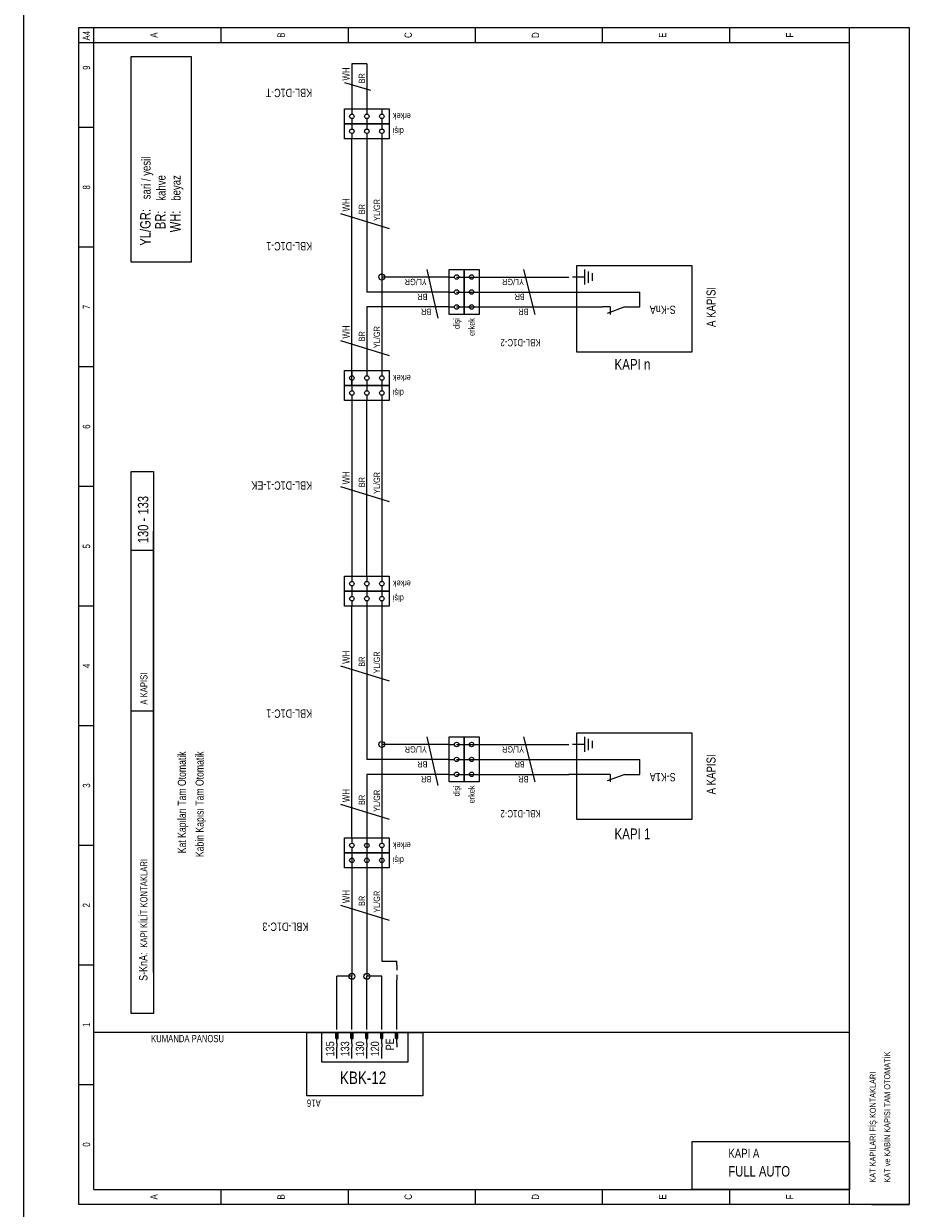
# Model space of a CAD drawing. Header units: centimetres. Extents: x 0 to 13360, y -30 to 2970.
# Tile 22 of 27: x 11245 to 11956, y 1019 to 1971. Entities that reach past the tile are written whole.
import ezdxf
from ezdxf.enums import TextEntityAlignment as Align

# ---------------------------------------------------------------- set-up
doc = ezdxf.new("R2010")
doc.units = ezdxf.units.CM
for name, color, linetype in [('ASN-CERCEVE', 7, 'Continuous'), ('ASN-ELEKTRIK', 3, 'Continuous'), ('ASN-ELEKTRIK-YAZI', 4, 'Continuous')]:
    doc.layers.add(name, color=color, linetype=linetype)

msp = doc.modelspace()

# ---------------------------------------------------------------- linework, layer by layer
at = {"layer": 'ASN-CERCEVE'}
msp.add_line((11244.9, 0), (11244.9, 2970), dxfattribs=at)
at = {"layer": 'ASN-ELEKTRIK'}
for p, q in [((11289.15, 1022.32), (11289.15, 1968.08)), ((11289.15, 1968.08), (11956.31, 1968.08)), ((11301.17, 1034.34), (11301.17, 1968.08)), ((11403.35, 1968.08), (11403.35, 1956.05)), ((11505.52, 1968.08), (11505.52, 1956.05)), ((11607.7, 1968.08), (11607.7, 1956.05)), ((11709.88, 1956.05), (11709.88, 1968.08)), ((11812.06, 1956.05), (11812.06, 1968.08)), ((11908.23, 1022.32), (11908.23, 1968.08)), ((11956.31, 1968.08), (11956.31, 1022.32)), ((11289.15, 1956.05), (11908.23, 1956.05)), ((11331.22, 1779.64), (11331.22, 1944.93)), ((11331.22, 1944.93), (11379.3, 1944.93)), ((11379.3, 1944.93), (11379.3, 1779.64)), ((11520.55, 1938.92), (11508.53, 1938.92)), ((11508.53, 1938.92), (11508.53, 1902.86)), ((11520.55, 1938.92), (11520.55, 1902.86)), ((11502.52, 1923.89), (11523.56, 1917.88)), ((11502.52, 1890.84), (11502.52, 1902.86)), ((11502.52, 1902.86), (11538.58, 1902.86)), ((11508.53, 1902.86), (11508.53, 1898.65)), ((11508.53, 1895.04), (11508.53, 1890.84)), ((11520.55, 1902.86), (11520.55, 1898.65)), ((11520.55, 1895.04), (11520.55, 1890.84)), ((11532.57, 1902.86), (11532.57, 1898.65)), ((11532.57, 1895.04), (11532.57, 1890.84)), ((11538.58, 1902.86), (11538.58, 1890.84)), ((11301.17, 1887.83), (11289.15, 1887.83)), ((11538.58, 1890.84), (11502.52, 1890.84)), ((11502.52, 1878.81), (11502.52, 1890.84)), ((11502.52, 1890.84), (11538.58, 1890.84)), ((11508.53, 1890.84), (11508.53, 1886.63)), ((11520.55, 1890.84), (11520.55, 1886.63)), ((11532.57, 1890.84), (11532.57, 1886.63)), ((11538.58, 1890.84), (11538.58, 1878.81)), ((11538.58, 1878.81), (11502.52, 1878.81)), ((11508.53, 1883.02), (11508.53, 1878.81)), ((11508.53, 1692.49), (11508.53, 1878.81)), ((11520.55, 1883.02), (11520.55, 1878.81)), ((11520.55, 1878.81), (11520.55, 1755.6)), ((11532.57, 1883.02), (11532.57, 1878.81)), ((11532.57, 1878.81), (11532.57, 1767.62)), ((11499.51, 1818.71), (11538.58, 1806.69)), ((11301.17, 1791.66), (11289.15, 1791.66)), ((11379.3, 1779.64), (11331.22, 1779.64)), ((11568.63, 1773.63), (11577.65, 1734.56)), ((11586.67, 1737.57), (11586.67, 1773.63)), ((11586.67, 1773.63), (11598.69, 1773.63)), ((11598.69, 1737.57), (11598.69, 1773.63)), ((11598.69, 1773.63), (11610.71, 1773.63)), ((11598.69, 1773.63), (11598.69, 1737.57)), ((11610.71, 1773.63), (11610.71, 1737.57)), ((11655.79, 1737.57), (11646.77, 1773.63)), ((11782.01, 1776.64), (11688.84, 1776.64)), ((11688.84, 1776.64), (11688.84, 1707.52)), ((11695.45, 1773.63), (11695.45, 1761.61)), ((11698.46, 1772.13), (11698.46, 1763.11)), ((11782.01, 1707.52), (11782.01, 1776.64)), ((11586.67, 1767.62), (11532.57, 1767.62)), ((11532.57, 1767.62), (11532.57, 1692.49)), ((11586.67, 1767.62), (11590.87, 1767.62)), ((11592.68, 1767.62), (11682.83, 1767.62)), ((11598.69, 1767.62), (11602.89, 1767.62)), ((11695.45, 1767.62), (11685.84, 1767.62)), ((11701.47, 1770.63), (11701.47, 1764.62)), ((11586.67, 1755.6), (11520.55, 1755.6)), ((11586.67, 1755.6), (11590.87, 1755.6)), ((11592.68, 1755.6), (11682.83, 1755.6)), ((11598.69, 1755.6), (11602.89, 1755.6)), ((11664.8, 1755.6), (11739.93, 1755.6)), ((11739.93, 1743.58), (11739.93, 1755.6)), ((11586.67, 1743.58), (11520.55, 1743.58)), ((11520.55, 1743.58), (11520.55, 1692.49)), ((11586.67, 1743.58), (11590.87, 1743.58)), ((11592.68, 1743.58), (11682.83, 1743.58)), ((11598.69, 1743.58), (11602.89, 1743.58)), ((11664.8, 1743.58), (11676.82, 1743.58)), ((11682.83, 1743.58), (11709.88, 1743.58)), ((11715.89, 1743.58), (11709.88, 1743.58)), ((11727.91, 1743.58), (11713.49, 1738.33)), ((11715.89, 1743.58), (11715.89, 1737.57)), ((11727.91, 1743.58), (11733.92, 1743.58)), ((11733.92, 1743.58), (11739.93, 1743.58)), ((11598.69, 1737.57), (11586.67, 1737.57)), ((11610.71, 1737.57), (11598.69, 1737.57)), ((11499.51, 1716.53), (11538.58, 1704.51)), ((11688.84, 1707.52), (11782.01, 1707.52)), ((11301.17, 1695.49), (11289.15, 1695.49)), ((11502.52, 1680.47), (11502.52, 1692.49)), ((11502.52, 1692.49), (11538.58, 1692.49)), ((11508.53, 1692.49), (11508.53, 1688.28)), ((11508.53, 1680.47), (11508.53, 1692.49)), ((11520.55, 1692.49), (11520.55, 1688.28)), ((11532.57, 1692.49), (11532.57, 1688.28)), ((11538.58, 1692.49), (11538.58, 1680.47)), ((11538.58, 1680.47), (11502.52, 1680.47)), ((11502.52, 1668.45), (11502.52, 1680.47)), ((11502.52, 1680.47), (11538.58, 1680.47)), ((11508.53, 1684.68), (11508.53, 1680.47)), ((11508.53, 1680.47), (11508.53, 1676.26)), ((11520.55, 1684.68), (11520.55, 1680.47)), ((11520.55, 1680.47), (11520.55, 1676.26)), ((11532.57, 1684.68), (11532.57, 1680.47)), ((11532.57, 1680.47), (11532.57, 1676.26)), ((11538.58, 1680.47), (11538.58, 1668.45)), ((11538.58, 1668.45), (11502.52, 1668.45)), ((11508.53, 1672.65), (11508.53, 1668.45)), ((11508.53, 1668.45), (11508.53, 1527.2)), ((11520.55, 1672.65), (11520.55, 1668.45)), ((11520.55, 1527.2), (11520.55, 1668.45)), ((11532.57, 1672.65), (11532.57, 1668.45)), ((11532.57, 1668.45), (11532.57, 1527.2)), ((11331.22, 1175.59), (11331.22, 1611.35)), ((11331.22, 1611.35), (11349.25, 1611.35)), ((11349.25, 1611.35), (11349.25, 1175.59)), ((11301.17, 1599.33), (11289.15, 1599.33)), ((11499.51, 1599.33), (11538.58, 1587.31)), ((11349.25, 1208.65), (11349.25, 1563.26)), ((11331.22, 1548.24), (11349.25, 1548.24)), ((11502.52, 1515.18), (11502.52, 1527.2)), ((11502.52, 1527.2), (11538.58, 1527.2)), ((11508.53, 1527.2), (11508.53, 1522.99)), ((11520.55, 1527.2), (11520.55, 1522.99)), ((11532.57, 1527.2), (11532.57, 1522.99)), ((11538.58, 1527.2), (11538.58, 1515.18)), ((11538.58, 1515.18), (11502.52, 1515.18)), ((11502.52, 1503.16), (11502.52, 1515.18)), ((11502.52, 1515.18), (11538.58, 1515.18)), ((11508.53, 1519.39), (11508.53, 1515.18)), ((11508.53, 1515.18), (11508.53, 1510.97)), ((11520.55, 1519.39), (11520.55, 1515.18)), ((11520.55, 1515.18), (11520.55, 1510.97)), ((11532.57, 1519.39), (11532.57, 1515.18)), ((11532.57, 1515.18), (11532.57, 1510.97)), ((11538.58, 1515.18), (11538.58, 1503.16)), ((11508.53, 1507.37), (11508.53, 1503.16)), ((11520.55, 1507.37), (11520.55, 1503.16)), ((11532.57, 1507.37), (11532.57, 1503.16)), ((11301.17, 1503.16), (11289.15, 1503.16)), ((11538.58, 1503.16), (11502.52, 1503.16)), ((11508.53, 1316.83), (11508.53, 1503.16)), ((11520.55, 1503.16), (11520.55, 1379.94)), ((11532.57, 1503.16), (11532.57, 1391.97)), ((11499.51, 1455.08), (11538.58, 1443.05)), ((11331.22, 1419.01), (11349.25, 1419.01)), ((11301.17, 1406.99), (11289.15, 1406.99)), ((11782.01, 1400.98), (11688.84, 1400.98)), ((11688.84, 1400.98), (11688.84, 1331.86)), ((11782.01, 1331.86), (11782.01, 1400.98)), ((11586.67, 1391.97), (11532.57, 1391.97)), ((11532.57, 1391.97), (11532.57, 1316.83)), ((11568.63, 1397.98), (11577.65, 1358.91)), ((11586.67, 1361.91), (11586.67, 1397.98)), ((11586.67, 1397.98), (11598.69, 1397.98)), ((11586.67, 1391.97), (11590.87, 1391.97)), ((11592.68, 1391.97), (11682.83, 1391.97)), ((11598.69, 1361.91), (11598.69, 1397.98)), ((11598.69, 1397.98), (11610.71, 1397.98)), ((11598.69, 1397.98), (11598.69, 1361.91)), ((11598.69, 1391.97), (11602.89, 1391.97)), ((11610.71, 1397.98), (11610.71, 1361.91)), ((11655.79, 1361.91), (11646.77, 1397.98)), ((11695.45, 1391.97), (11685.84, 1391.97)), ((11695.45, 1397.98), (11695.45, 1385.96)), ((11698.46, 1396.47), (11698.46, 1387.46)), ((11701.47, 1394.97), (11701.47, 1388.96)), ((11586.67, 1379.94), (11520.55, 1379.94)), ((11586.67, 1379.94), (11590.87, 1379.94)), ((11592.68, 1379.94), (11682.83, 1379.94)), ((11598.69, 1379.94), (11602.89, 1379.94)), ((11664.8, 1379.94), (11739.93, 1379.94)), ((11739.93, 1367.92), (11739.93, 1379.94)), ((11586.67, 1367.92), (11520.55, 1367.92)), ((11520.55, 1367.92), (11520.55, 1307.82)), ((11586.67, 1367.92), (11590.87, 1367.92)), ((11598.69, 1361.91), (11586.67, 1361.91)), ((11592.68, 1367.92), (11682.83, 1367.92)), ((11598.69, 1367.92), (11602.89, 1367.92)), ((11610.71, 1361.91), (11598.69, 1361.91)), ((11664.8, 1367.92), (11676.82, 1367.92)), ((11709.88, 1367.92), (11682.83, 1367.92)), ((11715.89, 1367.92), (11709.88, 1367.92)), ((11727.91, 1367.92), (11713.49, 1362.67)), ((11715.89, 1367.92), (11715.89, 1361.91)), ((11727.91, 1367.92), (11733.92, 1367.92)), ((11733.92, 1367.92), (11739.93, 1367.92)), ((11499.51, 1343.88), (11538.58, 1331.86)), ((11688.84, 1331.86), (11782.01, 1331.86)), ((11502.52, 1304.81), (11502.52, 1316.83)), ((11502.52, 1316.83), (11538.58, 1316.83)), ((11508.53, 1316.83), (11508.53, 1312.63)), ((11520.55, 1316.83), (11520.55, 1312.63)), ((11532.57, 1316.83), (11532.57, 1312.63)), ((11538.58, 1316.83), (11538.58, 1304.81)), ((11301.17, 1310.82), (11289.15, 1310.82)), ((11538.58, 1304.81), (11502.52, 1304.81)), ((11502.52, 1292.79), (11502.52, 1304.81)), ((11502.52, 1304.81), (11538.58, 1304.81)), ((11508.53, 1309.02), (11508.53, 1304.81)), ((11508.53, 1304.81), (11508.53, 1300.61)), ((11508.53, 1304.81), (11508.53, 1205.64)), ((11520.55, 1309.02), (11520.55, 1304.81)), ((11520.55, 1304.81), (11520.55, 1300.61)), ((11520.55, 1304.81), (11520.55, 1205.64)), ((11532.57, 1309.02), (11532.57, 1304.81)), ((11532.57, 1304.81), (11532.57, 1300.61)), ((11532.57, 1304.81), (11532.57, 1217.66)), ((11538.58, 1304.81), (11538.58, 1292.79)), ((11508.53, 1297), (11508.53, 1292.79)), ((11520.55, 1297), (11520.55, 1292.79)), ((11532.57, 1297), (11532.57, 1292.79)), ((11538.58, 1292.79), (11502.52, 1292.79)), ((11499.51, 1262.74), (11538.58, 1250.72)), ((11301.17, 1214.66), (11289.15, 1214.66)), ((11532.57, 1217.66), (11544.59, 1217.66)), ((11544.59, 1214.66), (11544.59, 1217.66)), ((11544.59, 1214.66), (11544.59, 1210.45)), ((11508.53, 1205.64), (11496.51, 1205.64)), ((11496.51, 1166.57), (11496.51, 1205.64)), ((11508.53, 1166.57), (11508.53, 1205.64)), ((11532.57, 1205.64), (11520.55, 1205.64)), ((11520.55, 1166.57), (11520.55, 1205.64)), ((11532.57, 1166.57), (11532.57, 1205.64)), ((11544.59, 1206.84), (11544.59, 1202.64)), ((11544.59, 1166.57), (11544.59, 1202.64)), ((11349.25, 1175.59), (11331.22, 1175.59)), ((11496.51, 1162.97), (11496.51, 1166.57)), ((11508.53, 1162.97), (11508.53, 1166.57)), ((11520.55, 1162.97), (11520.55, 1166.57)), ((11532.57, 1162.97), (11532.57, 1166.57)), ((11544.59, 1162.97), (11544.59, 1166.57)), ((11529.57, 1160.56), (11301.17, 1160.56)), ((11472.47, 1109.47), (11472.47, 1160.56)), ((11472.47, 1160.56), (11565.63, 1160.56)), ((11484.49, 1136.52), (11484.49, 1160.56)), ((11484.49, 1160.56), (11553.61, 1160.56)), ((11495.61, 1160.56), (11497.41, 1160.56)), ((11495.61, 1155.75), (11495.61, 1160.56)), ((11495.61, 1155.75), (11497.41, 1155.75)), ((11495.91, 1155.75), (11495.91, 1160.56)), ((11496.21, 1155.75), (11496.21, 1160.56)), ((11496.51, 1151.55), (11496.51, 1160.56)), ((11496.81, 1155.75), (11496.81, 1160.56)), ((11497.11, 1155.75), (11497.11, 1160.56)), ((11497.41, 1155.75), (11497.41, 1160.56)), ((11507.63, 1160.56), (11509.43, 1160.56)), ((11507.63, 1155.75), (11507.63, 1160.56)), ((11507.63, 1155.75), (11509.43, 1155.75)), ((11507.93, 1155.75), (11507.93, 1160.56)), ((11508.23, 1155.75), (11508.23, 1160.56)), ((11508.53, 1151.55), (11508.53, 1160.56)), ((11508.83, 1155.75), (11508.83, 1160.56)), ((11509.13, 1155.75), (11509.13, 1160.56)), ((11509.43, 1155.75), (11509.43, 1160.56)), ((11519.65, 1160.56), (11521.45, 1160.56)), ((11519.65, 1155.75), (11519.65, 1160.56)), ((11519.65, 1155.75), (11521.45, 1155.75)), ((11519.95, 1155.75), (11519.95, 1160.56)), ((11520.25, 1155.75), (11520.25, 1160.56)), ((11520.55, 1151.55), (11520.55, 1160.56)), ((11520.85, 1155.75), (11520.85, 1160.56)), ((11521.15, 1155.75), (11521.15, 1160.56)), ((11521.45, 1155.75), (11521.45, 1160.56)), ((11908.23, 1160.56), (11529.57, 1160.56)), ((11531.67, 1160.56), (11533.47, 1160.56)), ((11531.67, 1155.75), (11531.67, 1160.56)), ((11531.67, 1155.75), (11533.47, 1155.75)), ((11531.97, 1155.75), (11531.97, 1160.56)), ((11532.27, 1155.75), (11532.27, 1160.56)), ((11532.57, 1151.55), (11532.57, 1160.56)), ((11532.87, 1155.75), (11532.87, 1160.56)), ((11533.17, 1155.75), (11533.17, 1160.56)), ((11533.47, 1155.75), (11533.47, 1160.56)), ((11543.69, 1160.56), (11545.49, 1160.56)), ((11543.69, 1155.75), (11543.69, 1160.56)), ((11543.69, 1155.75), (11545.49, 1155.75)), ((11543.99, 1155.75), (11543.99, 1160.56)), ((11544.29, 1155.75), (11544.29, 1160.56)), ((11544.59, 1151.55), (11544.59, 1160.56)), ((11544.89, 1155.75), (11544.89, 1160.56)), ((11545.19, 1155.75), (11545.19, 1160.56)), ((11545.49, 1155.75), (11545.49, 1160.56)), ((11553.61, 1160.56), (11553.61, 1136.52)), ((11565.63, 1160.56), (11565.63, 1109.47)), ((11496.51, 1151.55), (11496.51, 1148.54)), ((11496.51, 1139.53), (11496.51, 1148.54)), ((11508.53, 1151.55), (11508.53, 1148.54)), ((11508.53, 1139.53), (11508.53, 1148.54)), ((11520.55, 1151.55), (11520.55, 1148.54)), ((11520.55, 1139.53), (11520.55, 1148.54)), ((11532.57, 1151.55), (11532.57, 1148.54)), ((11532.57, 1139.53), (11532.57, 1148.54)), ((11544.59, 1151.55), (11544.59, 1148.54)), ((11553.61, 1136.52), (11484.49, 1136.52)), ((11301.17, 1118.49), (11289.15, 1118.49)), ((11565.63, 1109.47), (11472.47, 1109.47)), ((11301.17, 1034.34), (11908.23, 1034.34)), ((11403.35, 1034.34), (11403.35, 1022.32)), ((11505.52, 1034.34), (11505.52, 1022.32)), ((11607.7, 1034.34), (11607.7, 1022.32)), ((11709.88, 1022.32), (11709.88, 1034.34)), ((11812.06, 1022.32), (11812.06, 1034.34)), ((11908.23, 1022.32), (11908.23, 1034.34)), ((11956.31, 1022.32), (11289.15, 1022.32)), ((11926.26, 1022.32), (11956.31, 1022.32))]:
    msp.add_line(p, q, dxfattribs=at)
msp.add_lwpolyline([(11908.23, 1034.34), (11782.01, 1034.34), (11782.01, 1072.94), (11908.23, 1072.94), (11908.23, 1034.34)], dxfattribs=at)
for centre, radius in [((11508.53, 1896.85), 1.8), ((11520.55, 1896.85), 1.8), ((11532.57, 1896.85), 1.8), ((11508.53, 1884.82), 1.8), ((11520.55, 1884.82), 1.8), ((11532.57, 1884.82), 1.8), ((11532.57, 1767.62), 2.4), ((11592.68, 1767.62), 1.8), ((11604.7, 1767.62), 1.8), ((11592.68, 1755.6), 1.8), ((11604.7, 1755.6), 1.8), ((11592.68, 1743.58), 1.8), ((11604.7, 1743.58), 1.8), ((11508.53, 1686.48), 1.8), ((11520.55, 1686.48), 1.8), ((11532.57, 1686.48), 1.8), ((11508.53, 1674.46), 1.8), ((11520.55, 1674.46), 1.8), ((11532.57, 1674.46), 1.8), ((11508.53, 1521.19), 1.8), ((11520.55, 1521.19), 1.8), ((11532.57, 1521.19), 1.8), ((11508.53, 1509.17), 1.8), ((11520.55, 1509.17), 1.8), ((11532.57, 1509.17), 1.8), ((11532.57, 1391.97), 2.4), ((11592.68, 1391.97), 1.8), ((11604.7, 1391.97), 1.8), ((11592.68, 1379.94), 1.8), ((11604.7, 1379.94), 1.8), ((11592.68, 1367.92), 1.8), ((11604.7, 1367.92), 1.8), ((11508.53, 1310.82), 1.8), ((11520.55, 1310.82), 1.8), ((11532.57, 1310.82), 1.8), ((11508.53, 1298.8), 1.8), ((11520.55, 1298.8), 1.8), ((11532.57, 1298.8), 1.8), ((11508.53, 1205.64), 2.4), ((11520.55, 1205.64), 2.4)]:
    msp.add_circle(centre, radius, dxfattribs=at)

# ---------------------------------------------------------------- texts
at = {"layer": 'ASN-ELEKTRIK-YAZI', "width": 0.8}
for s, height, rotation, p in [('A4', 5.89, 90, (11298.28, 1957.74)), ('WH', 5.89, 90, (11506.85, 1925.58)), ('BR', 5.049, 90, (11519.11, 1923.29)), ('KBL-D1C-T', 6.732, 180, (11476.55, 1918.96)), ('sari / yesil', 7.2126, 90, (11346.85, 1830.13)), ('kahve', 7.213, 90, (11358.87, 1828.93)), ('beyaz', 7.213, 90, (11370.89, 1828.93)), ('WH', 5.89, 90, (11506.85, 1820.39)), ('BR', 5.049, 90, (11519.11, 1818.11)), ('YL/GR', 5.049, 90, (11531.13, 1812.7)), ('KBL-D1C-1', 6.732, 180, (11476.55, 1795.75)), ('YL/GR', 5.049, 180, (11568.63, 1766.18)), ('YL/GR', 5.049, 180, (11646.77, 1766.18)), ('BR', 5.049, 180, (11569.23, 1754.16)), ('BR', 5.049, 180, (11647.37, 1754.16)), ('BR', 5.049, 180, (11572.24, 1742.14)), ('BR', 5.049, 180, (11650.38, 1742.14)), ('WH', 5.89, 90, (11506.85, 1718.21)), ('YL/GR', 5.049, 90, (11531.13, 1710.52)), ('BR', 5.049, 90, (11519.11, 1715.93)), ('KBL-D1C-2', 5.89, 180, (11660.11, 1717.85)), ('WH', 5.89, 90, (11506.85, 1601.01)), ('KBL-D1C-1-EK', 6.7317, 180, (11476.55, 1603.41)), ('BR', 5.049, 90, (11519.11, 1598.73)), ('YL/GR', 5.049, 90, (11531.13, 1593.32)), ('130 - 133', 8.415, 90, (11345.04, 1553.65)), ('WH', 5.89, 90, (11506.85, 1456.76)), ('BR', 5.049, 90, (11519.11, 1454.47)), ('YL/GR', 5.049, 90, (11531.13, 1449.07)), ('A KAPISI', 5.77, 90, (11344.32, 1423.94)), ('KBL-D1C-1', 6.732, 180, (11476.55, 1420.09)), ('YL/GR', 5.049, 180, (11568.63, 1390.52)), ('YL/GR', 5.049, 180, (11646.77, 1390.52)), ('BR', 5.049, 180, (11569.23, 1378.5)), ('BR', 5.049, 180, (11647.37, 1378.5)), ('BR', 5.049, 180, (11572.24, 1366.48)), ('BR', 5.049, 180, (11650.38, 1366.48)), ('WH', 5.89, 90, (11506.85, 1345.56)), ('YL/GR', 5.049, 90, (11531.13, 1337.87)), ('BR', 5.049, 90, (11519.11, 1343.28)), ('KBL-D1C-2', 5.89, 180, (11660.11, 1339.19)), ('KAPI KİLİT KONTAKLARI', 5.7701, 90, (11344.32, 1228.6)), ('WH', 5.89, 90, (11506.85, 1264.42)), ('BR', 5.049, 90, (11519.11, 1262.14)), ('YL/GR', 5.049, 90, (11531.13, 1256.73)), ('KBL-D1C-3', 6.732, 180, (11473.55, 1248.8)), ('135', 6.732, 90, (11494.34, 1141.33)), ('133', 6.732, 90, (11506.37, 1141.33)), ('130', 6.732, 90, (11518.39, 1141.33)), ('120', 6.732, 90, (11530.41, 1141.33)), ('PE', 6.732, 90, (11542.43, 1146.14)), ('KAT ve KABİN KAPISI TAM OTOMATİK', 4.8084, 90, (11940.97, 1039.79)), ('KAT KAPILARI FİŞ KONTAKLARI', 4.8084, 90, (11929.39, 1039.79))]:
    msp.add_text(s, height=height, rotation=rotation, dxfattribs=at).set_placement(p)
for s, height, p in [('A', 5.89, (11352.38, 1962.07)), ('B', 5.89, (11454.56, 1962.07)), ('C', 5.89, (11556.73, 1962.07)), ('D', 5.89, (11658.91, 1962.07)), ('E', 5.89, (11761.09, 1962.07)), ('F', 5.89, (11863.27, 1962.07)), ('9', 5.89, (11298.28, 1935.91)), ('8', 5.89, (11298.28, 1839.75)), ('A KAPISI', 7.213, (11800.64, 1743.58)), ('7', 5.89, (11298.28, 1743.58)), ('6', 5.89, (11298.28, 1647.41)), ('5', 5.89, (11298.28, 1551.24)), ('4', 5.89, (11298.28, 1455.08)), ('A KAPISI', 7.213, (11800.64, 1367.92)), ('3', 5.89, (11298.28, 1358.91)), ('2', 5.89, (11298.28, 1262.74)), ('1', 5.89, (11298.28, 1166.57)), ('0', 5.89, (11298.28, 1070.41)), ('A', 5.89, (11352.38, 1028.33)), ('B', 5.89, (11454.56, 1028.33)), ('C', 5.89, (11556.73, 1028.33)), ('D', 5.89, (11658.91, 1028.33)), ('E', 5.89, (11761.09, 1028.33)), ('F', 5.89, (11863.27, 1028.33))]:
    msp.add_text(s, height=height, rotation=90, dxfattribs=at).set_placement(p, align=Align.CENTER)
for s, height, rotation, p in [('erkek', 5.049, 180, (11541.47, 1899.37)), ('dişi', 5.049, 180, (11541.47, 1887.35)), ('YL/GR:', 8.415, 90, (11346.85, 1822.32)), ('BR:', 8.415, 90, (11358.87, 1821.11)), ('WH:', 8.415, 90, (11370.89, 1821.11)), ('S-KnA', 6.732, 180, (11747.87, 1744.66)), ('dişi', 5.049, 90, (11595.2, 1734.68)), ('erkek', 5.049, 90, (11607.22, 1734.68)), ('erkek', 5.049, 180, (11541.47, 1689)), ('dişi', 5.049, 180, (11541.47, 1676.98)), ('erkek', 5.049, 180, (11541.47, 1523.72)), ('dişi', 5.049, 180, (11541.47, 1511.69)), ('Kat Kapıları Tam Otomatik', 6.4913, 90, (11375.2, 1386.32)), ('Kabin Kapısı Tam Otomatik', 6.4913, 90, (11389.46, 1386.32)), ('S-K1A', 6.732, 180, (11747.87, 1369.01)), ('dişi', 5.049, 90, (11595.2, 1359.03)), ('erkek', 5.049, 90, (11607.22, 1359.03)), ('erkek', 5.049, 180, (11541.47, 1313.35)), ('dişi', 5.049, 180, (11541.47, 1301.33)), ('S-KnA:', 6.732, 90, (11344.32, 1224.75)), ('A16', 5.89, 180, (11472.35, 1106.59))]:
    msp.add_text(s, height=height, rotation=rotation, dxfattribs=at).set_placement(p, align=Align.RIGHT)
for s, height, p in [('KAPI n', 8.655, (11733.92, 1693.12)), ('KAPI 1', 8.655, (11733.92, 1315.76)), ('KBK-12', 10.098, (11517.54, 1119))]:
    msp.add_text(s, height=height, dxfattribs=at).set_placement(p, align=Align.CENTER)
msp.add_text('KUMANDA PANOSU', height=5.7701, dxfattribs=at).set_placement((11405.87, 1152.63), align=Align.RIGHT)
for s, height, p in [('KAPI A', 7.213, (11810.99, 1059.73)), ('FULL AUTO', 8.415, (11810.99, 1044.7))]:
    msp.add_text(s, height=height, dxfattribs=at).set_placement(p)

doc.saveas('drawing.dxf')
